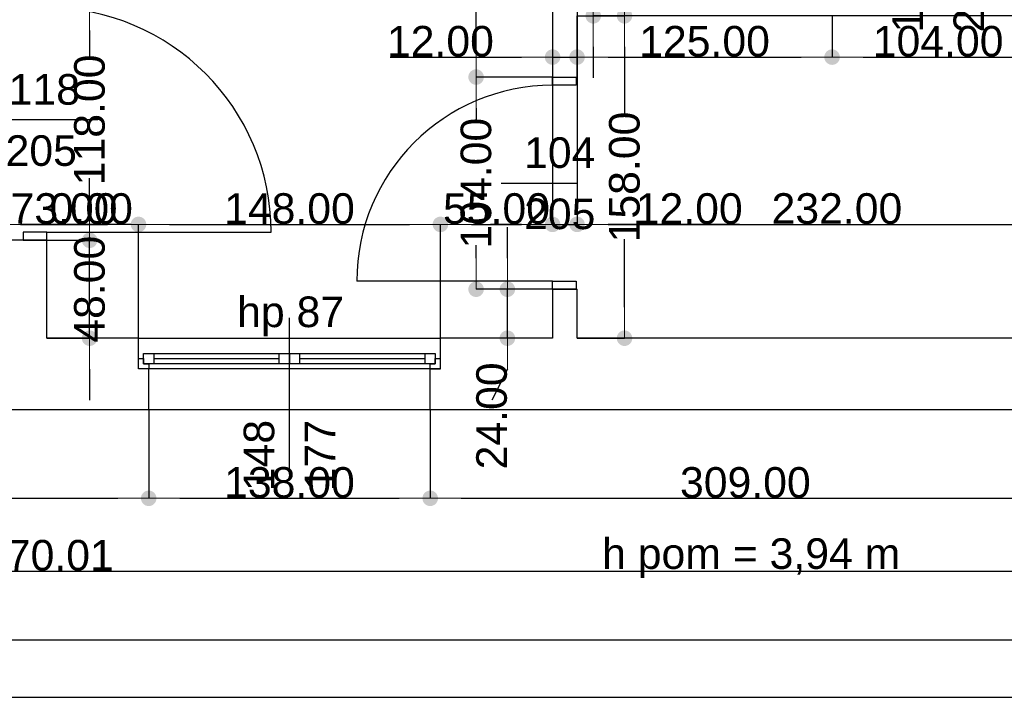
# Model space of a CAD drawing. Header units: millimetres. Extents: x -175445 to -20415, y -559200 to 231527.
# Tile 112 of 256: x -103991 to -99164, y -180731 to -177409. Entities that reach past the tile are written whole.
import ezdxf

# ---------------------------------------------------------------- set-up
doc = ezdxf.new("R2010")
doc.units = ezdxf.units.MM
doc.header["$MEASUREMENT"] = 0
doc.linetypes.add('Wipeout_Contour', pattern=[1000, 0, -1000])
for name, color, linetype in [('Drzwi', 7, 'Continuous'), ('Obiekt', 7, 'Continuous'), ('Okno', 7, 'Continuous'), ('Strop', 7, 'Continuous'), ('Tekst', 7, 'Continuous'), ('Wymiary', 63, 'Continuous'), ('Ściana', 7, 'Continuous')]:
    doc.layers.add(name, color=color, linetype=linetype)
doc.styles.add('Arial', font='txt')
doc.styles.add('Times new roman', font='txt')
doc.dimstyles.new('GENERATED_STYLE__1', dxfattribs={"dimtxt": 150, "dimasz": 152, "dimexe": 0.18, "dimexo": 0, "dimgap": 0.09, "dimtad": 1, "dimtih": 1, "dimtoh": 1, "dimlfac": 0.1, "dimzin": 0, "dimdsep": 46, "dimtxsty": 'Arial', "dimblk": 'ARROWHEAD_11', "dimblk1": 'ARROWHEAD_11', "dimblk2": 'ARROWHEAD_11', "dimcen": 0.09, "dimclrd": 114, "dimclre": 114, "dimclrt": 114, "dimazin": 0, "dimtfac": 1, "dimtdec": 4, "dimtmove": 0, "dimatfit": 3, "dimfxl": 1, "dimtolj": 1, "dimtzin": 0, "dimarcsym": 0})
doc.dimstyles.new('GENERATED_STYLE__2', dxfattribs={"dimtxt": 150, "dimasz": 152, "dimexe": 0.18, "dimexo": 0, "dimgap": 0.09, "dimtad": 1, "dimlfac": 0.1, "dimzin": 0, "dimdsep": 46, "dimtxsty": 'Arial', "dimblk": 'ARROWHEAD_11', "dimblk1": 'ARROWHEAD_11', "dimblk2": 'ARROWHEAD_11', "dimcen": 0.09, "dimclrd": 114, "dimclre": 114, "dimclrt": 114, "dimazin": 0, "dimtfac": 1, "dimtdec": 4, "dimtmove": 0, "dimatfit": 3, "dimfxl": 1, "dimtolj": 1, "dimtzin": 0, "dimarcsym": 0})

# ---------------------------------------------------------------- blocks, each defined once
blk = doc.blocks.new('ARROWHEAD_11')
at = {"color": 0, "linetype": 'Continuous', "lineweight": 0}
blk.add_line((0, 0), (-1, 0), dxfattribs=at)
at = {"color": 0, "linetype": 'Continuous', "lineweight": 0, "const_width": 0.25, "flags": 128}
blk.add_lwpolyline([(-0.125, 0, 1), (0.125, 0, 1)], format="xyb", close=True, dxfattribs=at)
blk = doc.blocks.new('*D1118')
at = {"layer": 'Defpoints', "color": 0}
for p in [(-104138, -178412.8), (-104418, -178970.6), (-104138, -178970.6)]:
    blk.add_point(p, dxfattribs=at)
at = {"layer": 'Wymiary', "color": 114, "lineweight": -2}
for p, q in [((-105230.3, -178412.8), (-104722, -178412.8)), ((-104722, -178412.8), (-104570, -178412.8)), ((-104418, -178970.6), (-104418, -178412.6)), ((-104418, -178412.8), (-104138, -178412.8)), ((-104138, -178970.6), (-104138, -178412.6)), ((-103986, -178412.8), (-103834, -178412.8))]:
    blk.add_line(p, q, dxfattribs=at)
at = {"layer": 'Wymiary', "color": 114, "lineweight": -2, "xscale": 152, "yscale": 152, "zscale": 152}
blk.add_blockref('ARROWHEAD_11', (-104418, -178412.8), dxfattribs=at)
at = {"layer": 'Wymiary', "color": 114, "lineweight": -2, "xscale": 152, "yscale": 152, "zscale": 152, "rotation": 180}
blk.add_blockref('ARROWHEAD_11', (-104138, -178412.8), dxfattribs=at)
at = {"layer": 'Wymiary', "color": 114, "lineweight": 13, "insert": (-104976.2, -178336.1), "char_height": 150, "attachment_point": 5, "style": 'Arial'}
blk.add_mtext('\\A1;28.00', dxfattribs=at)
blk = doc.blocks.new('*D1119')
at = {"layer": 'Defpoints', "color": 0}
for p in [(-104138, -178412.8), (-104138, -178810.6), (-104138, -178970.6)]:
    blk.add_point(p, dxfattribs=at)
at = {"layer": 'Wymiary', "color": 114, "lineweight": -2}
for p, q in [((-104290, -178412.8), (-104442, -178412.8)), ((-104138, -178970.6), (-104138, -178412.6)), ((-104138, -178810.6), (-104138, -178412.6)), ((-104138, -178412.8), (-104138, -178412.8)), ((-103834, -178412.8), (-103986, -178412.8)), ((-103444.8, -178412.8), (-103834, -178412.8))]:
    blk.add_line(p, q, dxfattribs=at)
at = {"layer": 'Wymiary', "color": 114, "lineweight": -2, "xscale": 152, "yscale": 152, "zscale": 152}
blk.add_blockref('ARROWHEAD_11', (-104138, -178412.8), dxfattribs=at)
at = {"layer": 'Wymiary', "color": 114, "lineweight": -2, "xscale": 152, "yscale": 152, "zscale": 152, "rotation": 180}
blk.add_blockref('ARROWHEAD_11', (-104138, -178412.8), dxfattribs=at)
at = {"layer": 'Wymiary', "color": 114, "lineweight": 13, "insert": (-103639.4, -178336.1), "char_height": 150, "attachment_point": 5, "style": 'Arial'}
blk.add_mtext('\\A1;0.00', dxfattribs=at)
blk = doc.blocks.new('*D1120')
at = {"layer": 'Defpoints', "color": 0}
for p in [(-103408, -178412.8), (-104138, -178810.6), (-103408, -178970.6)]:
    blk.add_point(p, dxfattribs=at)
at = {"layer": 'Wymiary', "color": 114, "lineweight": -2}
for p, q in [((-104138, -178810.6), (-104138, -178412.6)), ((-103986, -178412.8), (-103560, -178412.8)), ((-103408, -178970.6), (-103408, -178412.6))]:
    blk.add_line(p, q, dxfattribs=at)
at = {"layer": 'Wymiary', "color": 114, "lineweight": -2, "xscale": 152, "yscale": 152, "zscale": 152, "rotation": 180}
blk.add_blockref('ARROWHEAD_11', (-104138, -178412.8), dxfattribs=at)
at = {"layer": 'Wymiary', "color": 114, "lineweight": -2, "xscale": 152, "yscale": 152, "zscale": 152}
blk.add_blockref('ARROWHEAD_11', (-103408, -178412.8), dxfattribs=at)
at = {"layer": 'Wymiary', "color": 114, "lineweight": 13, "insert": (-103773, -178336), "char_height": 150, "attachment_point": 5, "style": 'Arial'}
blk.add_mtext('\\A1;73.00', dxfattribs=at)
blk = doc.blocks.new('*D1121')
at = {"layer": 'Defpoints', "color": 0}
for p in [(-101928, -178412.8), (-103408, -178970.6), (-101928, -178970.6)]:
    blk.add_point(p, dxfattribs=at)
at = {"layer": 'Wymiary', "color": 114, "lineweight": -2}
for p, q in [((-103408, -178970.6), (-103408, -178412.6)), ((-103256, -178412.8), (-102080, -178412.8)), ((-101928, -178970.6), (-101928, -178412.6))]:
    blk.add_line(p, q, dxfattribs=at)
at = {"layer": 'Wymiary', "color": 114, "lineweight": -2, "xscale": 152, "yscale": 152, "zscale": 152, "rotation": 180}
blk.add_blockref('ARROWHEAD_11', (-103408, -178412.8), dxfattribs=at)
at = {"layer": 'Wymiary', "color": 114, "lineweight": -2, "xscale": 152, "yscale": 152, "zscale": 152}
blk.add_blockref('ARROWHEAD_11', (-101928, -178412.8), dxfattribs=at)
at = {"layer": 'Wymiary', "color": 114, "lineweight": 13, "insert": (-102668, -178336.1), "char_height": 150, "attachment_point": 5, "style": 'Arial'}
blk.add_mtext('\\A1;148.00', dxfattribs=at)
blk = doc.blocks.new('*D1122')
at = {"layer": 'Defpoints', "color": 0}
for p in [(-101378, -169610.6), (-101378, -178412.8), (-101928, -178970.6)]:
    blk.add_point(p, dxfattribs=at)
at = {"layer": 'Wymiary', "color": 114, "lineweight": -2}
for p, q in [((-101378, -169610.6), (-101378, -178412.9)), ((-101928, -178970.6), (-101928, -178412.6)), ((-101776, -178412.8), (-101530, -178412.8))]:
    blk.add_line(p, q, dxfattribs=at)
at = {"layer": 'Wymiary', "color": 114, "lineweight": -2, "xscale": 152, "yscale": 152, "zscale": 152, "rotation": 180}
blk.add_blockref('ARROWHEAD_11', (-101928, -178412.8), dxfattribs=at)
at = {"layer": 'Wymiary', "color": 114, "lineweight": -2, "xscale": 152, "yscale": 152, "zscale": 152}
blk.add_blockref('ARROWHEAD_11', (-101378, -178412.8), dxfattribs=at)
at = {"layer": 'Wymiary', "color": 114, "lineweight": 13, "insert": (-101653, -178336.1), "char_height": 150, "attachment_point": 5, "style": 'Arial'}
blk.add_mtext('\\A1;55.00', dxfattribs=at)
blk = doc.blocks.new('*D1123')
at = {"layer": 'Defpoints', "color": 0}
for p in [(-101378, -169610.6), (-101258, -169610.6), (-101258, -178412.8)]:
    blk.add_point(p, dxfattribs=at)
at = {"layer": 'Wymiary', "color": 114, "lineweight": -2}
for p, q in [((-101378, -169610.6), (-101378, -178412.9)), ((-101258, -169610.6), (-101258, -178412.9)), ((-101530, -178412.8), (-101682, -178412.8)), ((-101378, -178412.8), (-101258, -178412.8)), ((-100954, -178412.8), (-101106, -178412.8)), ((-100462.4, -178412.8), (-100954, -178412.8))]:
    blk.add_line(p, q, dxfattribs=at)
at = {"layer": 'Wymiary', "color": 114, "lineweight": -2, "xscale": 152, "yscale": 152, "zscale": 152}
blk.add_blockref('ARROWHEAD_11', (-101378, -178412.8), dxfattribs=at)
at = {"layer": 'Wymiary', "color": 114, "lineweight": -2, "xscale": 152, "yscale": 152, "zscale": 152, "rotation": 180}
blk.add_blockref('ARROWHEAD_11', (-101258, -178412.8), dxfattribs=at)
at = {"layer": 'Wymiary', "color": 114, "lineweight": 13, "insert": (-100708.2, -178336.1), "char_height": 150, "attachment_point": 5, "style": 'Arial'}
blk.add_mtext('\\A1;12.00', dxfattribs=at)
blk = doc.blocks.new('*D1124')
at = {"layer": 'Defpoints', "color": 0}
for p in [(-101258, -169610.6), (-98938, -178412.8), (-98938, -178970.6)]:
    blk.add_point(p, dxfattribs=at)
at = {"layer": 'Wymiary', "color": 114, "lineweight": -2}
for p, q in [((-101258, -169610.6), (-101258, -178412.9)), ((-101106, -178412.8), (-99090, -178412.8)), ((-98938, -178970.6), (-98938, -178412.6))]:
    blk.add_line(p, q, dxfattribs=at)
at = {"layer": 'Wymiary', "color": 114, "lineweight": -2, "xscale": 152, "yscale": 152, "zscale": 152, "rotation": 180}
blk.add_blockref('ARROWHEAD_11', (-101258, -178412.8), dxfattribs=at)
at = {"layer": 'Wymiary', "color": 114, "lineweight": -2, "xscale": 152, "yscale": 152, "zscale": 152}
blk.add_blockref('ARROWHEAD_11', (-98938, -178412.8), dxfattribs=at)
at = {"layer": 'Wymiary', "color": 114, "lineweight": 13, "insert": (-99984.2, -178336), "char_height": 150, "attachment_point": 5, "style": 'Arial'}
blk.add_mtext('\\A1;232.00', dxfattribs=at)
blk = doc.blocks.new('*D1445')
at = {"layer": 'Defpoints', "color": 0}
for p in [(-101378, -169610.6), (-101258, -169610.6), (-101258, -177592.8)]:
    blk.add_point(p, dxfattribs=at)
at = {"layer": 'Wymiary', "color": 114, "lineweight": -2}
for p, q in [((-101378, -169610.6), (-101378, -177593)), ((-101258, -169610.6), (-101258, -177593)), ((-102173.7, -177592.8), (-101682, -177592.8)), ((-101682, -177592.8), (-101530, -177592.8)), ((-101378, -177592.8), (-101258, -177592.8)), ((-101106, -177592.8), (-100954, -177592.8))]:
    blk.add_line(p, q, dxfattribs=at)
at = {"layer": 'Wymiary', "color": 114, "lineweight": -2, "xscale": 152, "yscale": 152, "zscale": 152}
blk.add_blockref('ARROWHEAD_11', (-101378, -177592.8), dxfattribs=at)
at = {"layer": 'Wymiary', "color": 114, "lineweight": -2, "xscale": 152, "yscale": 152, "zscale": 152, "rotation": 180}
blk.add_blockref('ARROWHEAD_11', (-101258, -177592.8), dxfattribs=at)
at = {"layer": 'Wymiary', "color": 114, "lineweight": 13, "insert": (-101927.9, -177516.1), "char_height": 150, "attachment_point": 5, "style": 'Arial'}
blk.add_mtext('\\A1;12.00', dxfattribs=at)
blk = doc.blocks.new('*D1446')
at = {"layer": 'Defpoints', "color": 0}
for p in [(-101258, -169610.6), (-100008, -177390.6), (-100008, -177592.8)]:
    blk.add_point(p, dxfattribs=at)
at = {"layer": 'Wymiary', "color": 114, "lineweight": -2}
for p, q in [((-101258, -169610.6), (-101258, -177593)), ((-100008, -177390.6), (-100008, -177593)), ((-101106, -177592.8), (-100160, -177592.8))]:
    blk.add_line(p, q, dxfattribs=at)
at = {"layer": 'Wymiary', "color": 114, "lineweight": -2, "xscale": 152, "yscale": 152, "zscale": 152, "rotation": 180}
blk.add_blockref('ARROWHEAD_11', (-101258, -177592.8), dxfattribs=at)
at = {"layer": 'Wymiary', "color": 114, "lineweight": -2, "xscale": 152, "yscale": 152, "zscale": 152}
blk.add_blockref('ARROWHEAD_11', (-100008, -177592.8), dxfattribs=at)
at = {"layer": 'Wymiary', "color": 114, "lineweight": 13, "insert": (-100633, -177516.1), "char_height": 150, "attachment_point": 5, "style": 'Arial'}
blk.add_mtext('\\A1;125.00', dxfattribs=at)
blk = doc.blocks.new('*D1447')
at = {"layer": 'Defpoints', "color": 0}
for p in [(-100008, -177390.6), (-98968, -177390.6), (-98968, -177592.8)]:
    blk.add_point(p, dxfattribs=at)
at = {"layer": 'Wymiary', "color": 114, "lineweight": -2}
for p, q in [((-100008, -177390.6), (-100008, -177593)), ((-98968, -177390.6), (-98968, -177593)), ((-99856, -177592.8), (-99120, -177592.8))]:
    blk.add_line(p, q, dxfattribs=at)
at = {"layer": 'Wymiary', "color": 114, "lineweight": -2, "xscale": 152, "yscale": 152, "zscale": 152, "rotation": 180}
blk.add_blockref('ARROWHEAD_11', (-100008, -177592.8), dxfattribs=at)
at = {"layer": 'Wymiary', "color": 114, "lineweight": -2, "xscale": 152, "yscale": 152, "zscale": 152}
blk.add_blockref('ARROWHEAD_11', (-98968, -177592.8), dxfattribs=at)
at = {"layer": 'Wymiary', "color": 114, "lineweight": 13, "insert": (-99488, -177516.1), "char_height": 150, "attachment_point": 5, "style": 'Arial'}
blk.add_mtext('\\A1;104.00', dxfattribs=at)
blk = doc.blocks.new('*D1462')
at = {"layer": 'Defpoints', "color": 0}
for p in [(-101025.4, -177390.6), (-97418, -177390.6), (-101258, -178970.6)]:
    blk.add_point(p, dxfattribs=at)
at = {"layer": 'Wymiary', "color": 114, "lineweight": -2}
for p, q in [((-97418, -177390.6), (-101025.6, -177390.6)), ((-101025.4, -177542.6), (-101025.4, -177876.5)), ((-101025.4, -178818.6), (-101025.4, -178484.8)), ((-101258, -178970.6), (-101025.2, -178970.6))]:
    blk.add_line(p, q, dxfattribs=at)
at = {"layer": 'Wymiary', "color": 114, "lineweight": -2, "xscale": 152, "yscale": 152, "zscale": 152}
for p, rotation in [((-101025.4, -177390.6), 90), ((-101025.4, -178970.6), 270)]:
    blk.add_blockref('ARROWHEAD_11', p, dxfattribs=dict(at, rotation=rotation))
at = {"layer": 'Wymiary', "color": 114, "lineweight": 13, "insert": (-101025.4, -178180.6), "char_height": 150, "attachment_point": 5, "rotation": 90, "style": 'Arial'}
blk.add_mtext('\\A1;158.00', dxfattribs=at)
blk = doc.blocks.new('*D1463')
at = {"layer": 'Defpoints', "color": 0}
for p in [(-101258, -177390.6), (-101178.7, -177390.6), (-97418, -177390.6)]:
    blk.add_point(p, dxfattribs=at)
at = {"layer": 'Wymiary', "color": 114, "lineweight": -2}
for p, q in [((-101178.7, -177238.6), (-101102.1, -177086.6)), ((-101258, -177390.6), (-101178.6, -177390.6)), ((-97418, -177390.6), (-101178.9, -177390.6)), ((-101178.7, -177390.6), (-101178.7, -177390.6)), ((-101178.7, -177542.6), (-101178.7, -177694.6))]:
    blk.add_line(p, q, dxfattribs=at)
at = {"layer": 'Wymiary', "color": 114, "lineweight": -2, "xscale": 152, "yscale": 152, "zscale": 152}
for rotation in [270, 90]:
    blk.add_blockref('ARROWHEAD_11', (-101178.7, -177390.6), dxfattribs=dict(at, rotation=rotation))
at = {"layer": 'Wymiary', "color": 114, "lineweight": 13, "insert": (-101102.1, -177010), "char_height": 150, "attachment_point": 5, "rotation": 90, "style": 'Arial'}
blk.add_mtext('\\A1;0.00', dxfattribs=at)
blk = doc.blocks.new('*D1464')
at = {"layer": 'Defpoints', "color": 0}
for p in [(-101258, -173420.6), (-101025.4, -173420.6), (-101258, -177390.6)]:
    blk.add_point(p, dxfattribs=at)
at = {"layer": 'Wymiary', "color": 114, "lineweight": -2}
for p, q in [((-101258, -173420.6), (-101025.2, -173420.6)), ((-101025.4, -173572.6), (-101025.4, -175094.5)), ((-101025.4, -177238.6), (-101025.4, -175716.8)), ((-101258, -177390.6), (-101025.2, -177390.6))]:
    blk.add_line(p, q, dxfattribs=at)
at = {"layer": 'Wymiary', "color": 114, "lineweight": -2, "xscale": 152, "yscale": 152, "zscale": 152}
for p, rotation in [((-101025.4, -173420.6), 90), ((-101025.4, -177390.6), 270)]:
    blk.add_blockref('ARROWHEAD_11', p, dxfattribs=dict(at, rotation=rotation))
at = {"layer": 'Wymiary', "color": 114, "lineweight": 13, "insert": (-101025.4, -175405.6), "char_height": 150, "attachment_point": 5, "rotation": 90, "style": 'Arial'}
blk.add_mtext('\\A1;397.00', dxfattribs=at)
blk = doc.blocks.new('*D1481')
at = {"layer": 'Defpoints', "color": 0}
for p in [(-101599.7, -178730.6), (-101378, -178730.6), (-101378, -178970.6)]:
    blk.add_point(p, dxfattribs=at)
at = {"layer": 'Wymiary', "color": 114, "lineweight": -2}
for p, q in [((-101599.7, -178578.6), (-101599.7, -178426.6)), ((-101378, -178730.6), (-101599.8, -178730.6)), ((-101599.7, -178970.6), (-101599.7, -178730.6)), ((-101378, -178970.6), (-101599.8, -178970.6)), ((-101599.7, -179122.6), (-101676.3, -179274.6))]:
    blk.add_line(p, q, dxfattribs=at)
at = {"layer": 'Wymiary', "color": 114, "lineweight": -2, "xscale": 152, "yscale": 152, "zscale": 152}
for p, rotation in [((-101599.7, -178730.6), 270), ((-101599.7, -178970.6), 90)]:
    blk.add_blockref('ARROWHEAD_11', p, dxfattribs=dict(at, rotation=rotation))
at = {"layer": 'Wymiary', "color": 114, "lineweight": 13, "insert": (-101676.3, -179351.3), "char_height": 150, "attachment_point": 5, "rotation": 90, "style": 'Arial'}
blk.add_mtext('\\A1;24.00', dxfattribs=at)
blk = doc.blocks.new('*D1482')
at = {"layer": 'Defpoints', "color": 0}
for p in [(-101753, -177690.6), (-101378, -177690.6), (-101378, -178730.6)]:
    blk.add_point(p, dxfattribs=at)
at = {"layer": 'Wymiary', "color": 114, "lineweight": -2}
for p, q in [((-101378, -177690.6), (-101753.2, -177690.6)), ((-101753, -177842.6), (-101753, -177906.5)), ((-101753, -178578.6), (-101753, -178514.8)), ((-101378, -178730.6), (-101753.2, -178730.6))]:
    blk.add_line(p, q, dxfattribs=at)
at = {"layer": 'Wymiary', "color": 114, "lineweight": -2, "xscale": 152, "yscale": 152, "zscale": 152}
for p, rotation in [((-101753, -177690.6), 90), ((-101753, -178730.6), 270)]:
    blk.add_blockref('ARROWHEAD_11', p, dxfattribs=dict(at, rotation=rotation))
at = {"layer": 'Wymiary', "color": 114, "lineweight": 13, "insert": (-101753, -178210.6), "char_height": 150, "attachment_point": 5, "rotation": 90, "style": 'Arial'}
blk.add_mtext('\\A1;104.00', dxfattribs=at)
blk = doc.blocks.new('*D1483')
at = {"layer": 'Defpoints', "color": 0}
for p in [(-101753, -173100.6), (-101378, -173100.6), (-101378, -177690.6)]:
    blk.add_point(p, dxfattribs=at)
at = {"layer": 'Wymiary', "color": 114, "lineweight": -2}
for p, q in [((-101378, -173100.6), (-101753.2, -173100.6)), ((-101753, -173252.6), (-101753, -175081.4)), ((-101753, -177538.6), (-101753, -175709.8)), ((-101378, -177690.6), (-101753.2, -177690.6))]:
    blk.add_line(p, q, dxfattribs=at)
at = {"layer": 'Wymiary', "color": 114, "lineweight": -2, "xscale": 152, "yscale": 152, "zscale": 152}
for p, rotation in [((-101753, -173100.6), 90), ((-101753, -177690.6), 270)]:
    blk.add_blockref('ARROWHEAD_11', p, dxfattribs=dict(at, rotation=rotation))
at = {"layer": 'Wymiary', "color": 114, "lineweight": 13, "insert": (-101753, -175395.6), "char_height": 150, "attachment_point": 5, "rotation": 90, "style": 'Arial'}
blk.add_mtext('\\A1;459.00', dxfattribs=at)
blk = doc.blocks.new('*D1669')
at = {"layer": 'Defpoints', "color": 0}
for p in [(-103858, -178490.6), (-103647.7, -178490.6), (-103858, -178970.6)]:
    blk.add_point(p, dxfattribs=at)
at = {"layer": 'Wymiary', "color": 114, "lineweight": -2}
for p, q in [((-103647.7, -178338.6), (-103647.7, -178186.6)), ((-103858, -178490.6), (-103647.5, -178490.6)), ((-103647.7, -178970.6), (-103647.7, -178490.6)), ((-103858, -178970.6), (-103647.5, -178970.6)), ((-103647.7, -179122.6), (-103647.7, -179274.6))]:
    blk.add_line(p, q, dxfattribs=at)
at = {"layer": 'Wymiary', "color": 114, "lineweight": -2, "xscale": 152, "yscale": 152, "zscale": 152}
for p, rotation in [((-103647.7, -178490.6), 270), ((-103647.7, -178970.6), 90)]:
    blk.add_blockref('ARROWHEAD_11', p, dxfattribs=dict(at, rotation=rotation))
at = {"layer": 'Wymiary', "color": 114, "lineweight": 13, "insert": (-103647.7, -178730.6), "char_height": 150, "attachment_point": 5, "rotation": 90, "style": 'Arial'}
blk.add_mtext('\\A1;48.00', dxfattribs=at)
blk = doc.blocks.new('*D1670')
at = {"layer": 'Defpoints', "color": 0}
for p in [(-103858, -177310.6), (-103647.7, -177310.6), (-103858, -178490.6)]:
    blk.add_point(p, dxfattribs=at)
at = {"layer": 'Wymiary', "color": 114, "lineweight": -2}
for p, q in [((-103858, -177310.6), (-103647.5, -177310.6)), ((-103647.7, -177462.6), (-103647.7, -177596.5)), ((-103647.7, -178338.6), (-103647.7, -178204.8)), ((-103858, -178490.6), (-103647.5, -178490.6))]:
    blk.add_line(p, q, dxfattribs=at)
at = {"layer": 'Wymiary', "color": 114, "lineweight": -2, "xscale": 152, "yscale": 152, "zscale": 152}
for p, rotation in [((-103647.7, -177310.6), 90), ((-103647.7, -178490.6), 270)]:
    blk.add_blockref('ARROWHEAD_11', p, dxfattribs=dict(at, rotation=rotation))
at = {"layer": 'Wymiary', "color": 114, "lineweight": 13, "insert": (-103647.7, -177900.6), "char_height": 150, "attachment_point": 5, "rotation": 90, "style": 'Arial'}
blk.add_mtext('\\A1;118.00', dxfattribs=at)
blk = doc.blocks.new('*D1723')
at = {"layer": 'Defpoints', "color": 0}
for p in [(-106898, -179320.6), (-103358, -179320.6), (-103358, -179755.3)]:
    blk.add_point(p, dxfattribs=at)
at = {"layer": 'Wymiary', "color": 114, "lineweight": -2}
for p, q in [((-106898, -179320.6), (-106898, -179755.4)), ((-103358, -179320.6), (-103358, -179755.4)), ((-106746, -179755.3), (-103510, -179755.3))]:
    blk.add_line(p, q, dxfattribs=at)
at = {"layer": 'Wymiary', "color": 114, "lineweight": -2, "xscale": 152, "yscale": 152, "zscale": 152, "rotation": 180}
blk.add_blockref('ARROWHEAD_11', (-106898, -179755.3), dxfattribs=at)
at = {"layer": 'Wymiary', "color": 114, "lineweight": -2, "xscale": 152, "yscale": 152, "zscale": 152}
blk.add_blockref('ARROWHEAD_11', (-103358, -179755.3), dxfattribs=at)
at = {"layer": 'Wymiary', "color": 114, "lineweight": 13, "insert": (-105128, -179678.5), "char_height": 150, "attachment_point": 5, "style": 'Arial'}
blk.add_mtext('\\A1;354.00', dxfattribs=at)
blk = doc.blocks.new('*D1724')
at = {"layer": 'Defpoints', "color": 0}
for p in [(-103358, -179320.6), (-101978, -179320.6), (-101978, -179755.3)]:
    blk.add_point(p, dxfattribs=at)
at = {"layer": 'Wymiary', "color": 114, "lineweight": -2}
for p, q in [((-103358, -179320.6), (-103358, -179755.4)), ((-101978, -179320.6), (-101978, -179755.4)), ((-103206, -179755.3), (-102130, -179755.3))]:
    blk.add_line(p, q, dxfattribs=at)
at = {"layer": 'Wymiary', "color": 114, "lineweight": -2, "xscale": 152, "yscale": 152, "zscale": 152, "rotation": 180}
blk.add_blockref('ARROWHEAD_11', (-103358, -179755.3), dxfattribs=at)
at = {"layer": 'Wymiary', "color": 114, "lineweight": -2, "xscale": 152, "yscale": 152, "zscale": 152}
blk.add_blockref('ARROWHEAD_11', (-101978, -179755.3), dxfattribs=at)
at = {"layer": 'Wymiary', "color": 114, "lineweight": 13, "insert": (-102668, -179678.5), "char_height": 150, "attachment_point": 5, "style": 'Arial'}
blk.add_mtext('\\A1;138.00', dxfattribs=at)
blk = doc.blocks.new('*D1725')
at = {"layer": 'Defpoints', "color": 0}
for p in [(-101978, -179320.6), (-98888, -179320.6), (-98888, -179755.3)]:
    blk.add_point(p, dxfattribs=at)
at = {"layer": 'Wymiary', "color": 114, "lineweight": -2}
for p, q in [((-101978, -179320.6), (-101978, -179755.4)), ((-98888, -179320.6), (-98888, -179755.4)), ((-101826, -179755.3), (-99040, -179755.3))]:
    blk.add_line(p, q, dxfattribs=at)
at = {"layer": 'Wymiary', "color": 114, "lineweight": -2, "xscale": 152, "yscale": 152, "zscale": 152, "rotation": 180}
blk.add_blockref('ARROWHEAD_11', (-101978, -179755.3), dxfattribs=at)
at = {"layer": 'Wymiary', "color": 114, "lineweight": -2, "xscale": 152, "yscale": 152, "zscale": 152}
blk.add_blockref('ARROWHEAD_11', (-98888, -179755.3), dxfattribs=at)
at = {"layer": 'Wymiary', "color": 114, "lineweight": 13, "insert": (-100433, -179678.5), "char_height": 150, "attachment_point": 5, "style": 'Arial'}
blk.add_mtext('\\A1;309.00', dxfattribs=at)
blk = doc.blocks.new('*D1735')
at = {"layer": 'Defpoints', "color": 0}
for p in [(-67558, -174460.7), (-67558, -180112.2), (-140258, -180730.6)]:
    blk.add_point(p, dxfattribs=at)
at = {"layer": 'Wymiary', "color": 114, "lineweight": -2}
for p, q in [((-67558, -174460.7), (-67558, -180112.4)), ((-140258, -180730.6), (-140258, -180112)), ((-140106, -180112.2), (-67710, -180112.2))]:
    blk.add_line(p, q, dxfattribs=at)
at = {"layer": 'Wymiary', "color": 114, "lineweight": -2, "xscale": 152, "yscale": 152, "zscale": 152, "rotation": 180}
blk.add_blockref('ARROWHEAD_11', (-140258, -180112.2), dxfattribs=at)
at = {"layer": 'Wymiary', "color": 114, "lineweight": -2, "xscale": 152, "yscale": 152, "zscale": 152}
blk.add_blockref('ARROWHEAD_11', (-67558, -180112.2), dxfattribs=at)
at = {"layer": 'Wymiary', "color": 114, "lineweight": 13, "insert": (-103908, -180035.5), "char_height": 150, "attachment_point": 5, "style": 'Arial'}
blk.add_mtext('\\A1;7270.01', dxfattribs=at)

msp = doc.modelspace()

# ---------------------------------------------------------------- linework, layer by layer
at = {"layer": 'Drzwi'}
for p, q in [((-101378.019, -177730.636), (-101378.019, -177690.636)), ((-101378.019, -177690.636), (-101263.019, -177690.636)), ((-101378.019, -177690.636), (-101263.019, -177690.636)), ((-101263.019, -177690.636), (-101263.019, -177730.636)), ((-101263.019, -177730.636), (-101378.019, -177730.636)), ((-103858.019, -178450.636), (-103973.019, -178450.636)), ((-103973.019, -178450.636), (-103973.019, -178490.636)), ((-103858.019, -178490.636), (-103858.019, -178450.636)), ((-103858.019, -178450.636), (-102758.019, -178450.636)), ((-103973.019, -178490.636), (-103858.019, -178490.636)), ((-103858.019, -178490.636), (-103973.019, -178490.636)), ((-101378.019, -178690.636), (-102338.019, -178690.636)), ((-101378.019, -178730.636), (-101378.019, -178690.636)), ((-101378.019, -178690.636), (-101263.019, -178690.636)), ((-101263.019, -178690.636), (-101263.019, -178730.636)), ((-101263.019, -178730.636), (-101378.019, -178730.636)), ((-101378.019, -178730.636), (-101263.019, -178730.636))]:
    msp.add_line(p, q, dxfattribs=at)
for centre, radius, start, end in [((-103858.019, -178450.636), 1100, 0, 90), ((-101378.019, -178690.636), 960, 90, 180)]:
    msp.add_arc(centre, radius, start, end, dxfattribs=at)
at = {"layer": 'Obiekt'}
for p, q in [((-103606.64, -177900.636), (-104138.019, -177900.636)), ((-101629.397, -178210.636), (-101258.019, -178210.636)), ((-102668.019, -179620.636), (-102668.019, -178870.636))]:
    msp.add_line(p, q, dxfattribs=at)
at = {"layer": 'Okno'}
for p, q in [((-103408.019, -178970.636), (-101928.019, -178970.636)), ((-103408.019, -179070.636), (-103383.019, -179070.636)), ((-103408.019, -179120.636), (-103408.019, -179070.636)), ((-103383.019, -179045.636), (-103333.019, -179045.636)), ((-103383.019, -179095.636), (-103383.019, -179045.636)), ((-103383.019, -179070.636), (-103383.019, -179095.636)), ((-103333.019, -179045.636), (-102718.019, -179045.636)), ((-103333.019, -179045.636), (-103333.019, -179095.636)), ((-103333.019, -179045.636), (-102718.019, -179045.636)), ((-103333.019, -179070.636), (-102718.019, -179070.636)), ((-102718.019, -179095.636), (-102718.019, -179045.636)), ((-102718.019, -179045.636), (-102668.019, -179045.636)), ((-102668.019, -179045.636), (-102668.019, -179095.636)), ((-102668.019, -179045.636), (-102618.019, -179045.636)), ((-102668.019, -179095.636), (-102668.019, -179045.636)), ((-102618.019, -179045.636), (-102003.019, -179045.636)), ((-102618.019, -179045.636), (-102618.019, -179095.636)), ((-102618.019, -179045.636), (-102003.019, -179045.636)), ((-102618.019, -179070.636), (-102003.019, -179070.636)), ((-102003.019, -179095.636), (-102003.019, -179045.636)), ((-102003.019, -179045.636), (-101953.019, -179045.636)), ((-101953.019, -179045.636), (-101953.019, -179095.636)), ((-101953.019, -179095.636), (-101953.019, -179070.636)), ((-101953.019, -179070.636), (-101928.019, -179070.636)), ((-101928.019, -179120.636), (-101928.019, -179070.636)), ((-103358.019, -179120.636), (-103408.019, -179120.636)), ((-103358.019, -179120.636), (-103408.019, -179120.636)), ((-103383.019, -179095.636), (-103358.019, -179095.636)), ((-103333.019, -179095.636), (-103383.019, -179095.636)), ((-103358.019, -179095.636), (-103358.019, -179120.636)), ((-102668.019, -179120.636), (-103358.019, -179120.636)), ((-102718.019, -179095.636), (-103333.019, -179095.636)), ((-102668.019, -179095.636), (-102718.019, -179095.636)), ((-102618.019, -179095.636), (-102668.019, -179095.636)), ((-101978.019, -179120.636), (-102668.019, -179120.636)), ((-102003.019, -179095.636), (-102618.019, -179095.636)), ((-101953.019, -179095.636), (-102003.019, -179095.636)), ((-101978.019, -179120.636), (-101978.019, -179095.636)), ((-101978.019, -179095.636), (-101953.019, -179095.636)), ((-101928.019, -179120.636), (-101978.019, -179120.636)), ((-101978.019, -179120.636), (-101928.019, -179120.636)), ((-103358.019, -179320.636), (-101978.019, -179320.636))]:
    msp.add_line(p, q, dxfattribs=at)
at = {"layer": 'Strop', "flags": 128}
msp.add_lwpolyline([(-114963.364, -152484.434, -0.034913), (-97147.904, -156667.71, -0.03139835), (-83179.127, -161981.022, -0.00358934), (-81600.813, -162721.346, -0.01554929), (-75154.286, -166178.424, -0.0168287), (-67557.968, -170885.339), (-67557.968, -174624.675), (-74808.018, -174624.675), (-74808.018, -179320.636), (-96528.019, -179320.636), (-96528.019, -180730.636), (-140258.019, -180730.636)], format="xyb", dxfattribs=at)
at = {"layer": 'Ściana'}
for p, q in [((-101378.019, -177690.636), (-101263.019, -177690.636)), ((-101263.019, -177690.636), (-101258.019, -177690.636)), ((-103973.019, -178490.636), (-104138.019, -178490.636)), ((-103858.019, -178490.636), (-103973.019, -178490.636)), ((-101378.019, -178730.636), (-101263.019, -178730.636)), ((-101263.019, -178730.636), (-101258.019, -178730.636)), ((-103408.019, -179070.636), (-103408.019, -178970.636)), ((-101928.019, -179070.636), (-101928.019, -178970.636)), ((-103408.019, -179120.636), (-103408.019, -179070.636)), ((-101928.019, -179120.636), (-101928.019, -179070.636)), ((-103358.019, -179120.636), (-103408.019, -179120.636)), ((-103358.019, -179320.636), (-103358.019, -179120.636)), ((-101978.019, -179320.636), (-101978.019, -179120.636)), ((-101978.019, -179120.636), (-101928.019, -179120.636))]:
    msp.add_line(p, q, dxfattribs=at)
at = {"layer": 'Ściana', "flags": 128}
for points in [[(-101378.019, -173100.636), (-101378.019, -177690.636)], [(-101258.019, -177690.636), (-101258.019, -177390.636)], [(-103858.019, -178970.636), (-103858.019, -178490.636)], [(-101378.019, -178730.636), (-101378.019, -178970.636)], [(-101258.019, -178970.636), (-101258.019, -178730.636)], [(-103408.019, -178970.636), (-103858.019, -178970.636)], [(-101378.019, -178970.636), (-101928.019, -178970.636)], [(-98938.019, -178970.636), (-101258.019, -178970.636)], [(-106898.019, -179320.636), (-103358.019, -179320.636)], [(-101978.019, -179320.636), (-98888.019, -179320.636)]]:
    msp.add_lwpolyline(points, dxfattribs=at)

# ---------------------------------------------------------------- texts
at = {"layer": 'Obiekt', "char_height": 150, "attachment_point": 7, "rotation": 90, "style": 'Arial'}
for s, insert in [('\\A1;{\\fArial|b0|i0|c238|p38;104}', (-99560.55, -177472.296)), ('\\A1;{\\fArial|b0|i0|c238|p38;205}', (-99260.55, -177472.296)), ('\\A1;{\\fArial|b0|i0|c238|p38;148}', (-102740.55, -179720.636)), ('\\A1;{\\fArial|b0|i0|c238|p38;177}', (-102443.019, -179720.636))]:
    msp.add_mtext(s, dxfattribs=dict(at, insert=insert))
at = {"layer": 'Obiekt', "char_height": 150, "attachment_point": 7, "style": 'Arial'}
for s, insert in [('\\A1;{\\fArial|b0|i0|c238|p38;118}', (-104044.593, -177828.104)), ('\\A1;{\\fArial|b0|i0|c238|p38;205}', (-104059.679, -178128.104)), ('\\A1;{\\fArial|b0|i0|c238|p38;104}', (-101517.845, -178138.104)), ('\\A1;{\\fArial|b0|i0|c238|p38;205}', (-101517.845, -178438.104)), ('\\A1;{\\fArial|b0|i0|c238|p38;hp 87}', (-102924.476, -178961.47))]:
    msp.add_mtext(s, dxfattribs=dict(at, insert=insert))
at = {"layer": 'Tekst', "insert": (-100404.433, -179951.325), "char_height": 150, "attachment_point": 2, "style": 'Times new roman'}
msp.add_mtext('\\A1;{\\fArial|b0|i0|c0|p38;h pom = 3,94 m}', dxfattribs=at)

# ---------------------------------------------------------------- dimensions: what is measured, and where the dimension line sits
at = {"layer": 'Wymiary', "lineweight": 13}
for base, p1, p2, picture, middle in [((-101258.019, -177592.777), (-101378.019, -169610.636), (-101258.019, -169610.636), '*D1445', (-101927.88, -177592.777)), ((-101378.019, -178412.768), (-101928.019, -178970.636), (-101378.019, -169610.636), '*D1122', (-101653.019, -178412.768)), ((-101258.019, -178412.768), (-101378.019, -169610.636), (-101258.019, -169610.636), '*D1123', (-100708.158, -178412.768)), ((-98938.019, -178412.768), (-101258.019, -169610.636), (-98938.019, -178970.636), '*D1124', (-99984.19, -178412.768)), ((-100008.019, -177592.777), (-101258.019, -169610.636), (-100008.019, -177390.636), '*D1446', (-100633.019, -177592.777)), ((-98968.019, -177592.777), (-100008.019, -177390.636), (-98968.019, -177390.636), '*D1447', (-99488.019, -177592.777)), ((-104138.019, -178412.768), (-104418.019, -178970.636), (-104138.019, -178970.636), '*D1118', (-104976.219, -178412.768)), ((-104138.018741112, -178412.768002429), (-104138.018741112, -178970.635763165), (-104138.018741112, -178810.635763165), '*D1119', (-103639.368713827, -178412.768002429)), ((-103408.019, -178412.768), (-104138.019, -178810.636), (-103408.019, -178970.636), '*D1120', (-103773.019, -178412.768)), ((-101928.019, -178412.768), (-103408.019, -178970.636), (-101928.019, -178970.636), '*D1121', (-102668.019, -178412.768)), ((-103358.019, -179755.251), (-106898.019, -179320.636), (-103358.019, -179320.636), '*D1723', (-105128.019, -179755.251)), ((-101978.019, -179755.251), (-103358.019, -179320.636), (-101978.019, -179320.636), '*D1724', (-102668.019, -179755.251)), ((-98888.019, -179755.251), (-101978.019, -179320.636), (-98888.019, -179320.636), '*D1725', (-100433.019, -179755.251))]:
    dim = msp.add_linear_dim(base=base, p1=p1, p2=p2, dimstyle='GENERATED_STYLE__1', dxfattribs=at)
    dim.commit()
    dim.dimension.update_dxf_attribs({"geometry": picture, "text_midpoint": middle, "dimtype": 160})
for base, p1, p2, picture, middle in [((-101753.019, -173100.636), (-101378.019, -177690.636), (-101378.019, -173100.636), '*D1483', (-101753.019, -175395.636)), ((-101025.382, -173420.636), (-101258.019, -177390.636), (-101258.019, -173420.636), '*D1464', (-101025.382, -175405.636)), ((-101178.73432347, -177390.635763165), (-97418.018741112, -177390.635763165), (-101258.018741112, -177390.635763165), '*D1463', (-101102.058375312, -177009.959815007)), ((-103647.663, -177310.636), (-103858.019, -178490.636), (-103858.019, -177310.636), '*D1670', (-103647.663, -177900.636)), ((-101025.382, -177390.636), (-101258.019, -178970.636), (-97418.019, -177390.636), '*D1462', (-101025.382, -178180.636)), ((-101753.019, -177690.636), (-101378.019, -178730.636), (-101378.019, -177690.636), '*D1482', (-101753.019, -178210.636)), ((-103647.663, -178490.636), (-103858.019, -178970.636), (-103858.019, -178490.636), '*D1669', (-103647.663, -178730.636)), ((-101599.667, -178730.636), (-101378.019, -178970.636), (-101378.019, -178730.636), '*D1481', (-101676.343, -179351.312))]:
    dim = msp.add_linear_dim(base=base, p1=p1, p2=p2, angle=90, dimstyle='GENERATED_STYLE__2', dxfattribs=at)
    dim.commit()
    dim.dimension.update_dxf_attribs({"geometry": picture, "text_midpoint": middle, "dimtype": 160, "text_rotation": 90})

# ---------------------------------------------------------------- next in the draw order: wipeouts: each hides what was drawn before it
at = {"linetype": 'Wipeout_Contour', "lineweight": 0, "ltscale": 477383.047514}
msp.add_wipeout([(-96878.019, -180450.636), (-139918.019, -180450.636), (-140258.019, -180730.636), (-96528.019, -180730.636)], dxfattribs=at).dxf.layer = 'Ściana'

# ---------------------------------------------------------------- next in the draw order: linework, layer by layer
at = {"layer": 'Ściana', "flags": 128}
for points in [[(-96878.019, -180450.636), (-140258.019, -180450.636)], [(-140258.019, -180730.636), (-96528.019, -180730.636)]]:
    msp.add_lwpolyline(points, dxfattribs=at)

# ---------------------------------------------------------------- next in the draw order: dimensions: what is measured, and where the dimension line sits
at = {"layer": 'Wymiary', "lineweight": 13}
dim = msp.add_linear_dim(base=(-67557.968, -180112.207), p1=(-140258.019, -180730.636), p2=(-67557.968, -174460.715), dimstyle='GENERATED_STYLE__1', dxfattribs=at)
dim.commit()
dim.dimension.update_dxf_attribs({"geometry": '*D1735', "text_midpoint": (-103907.994, -180112.207), "dimtype": 160})

doc.saveas('drawing.dxf')
